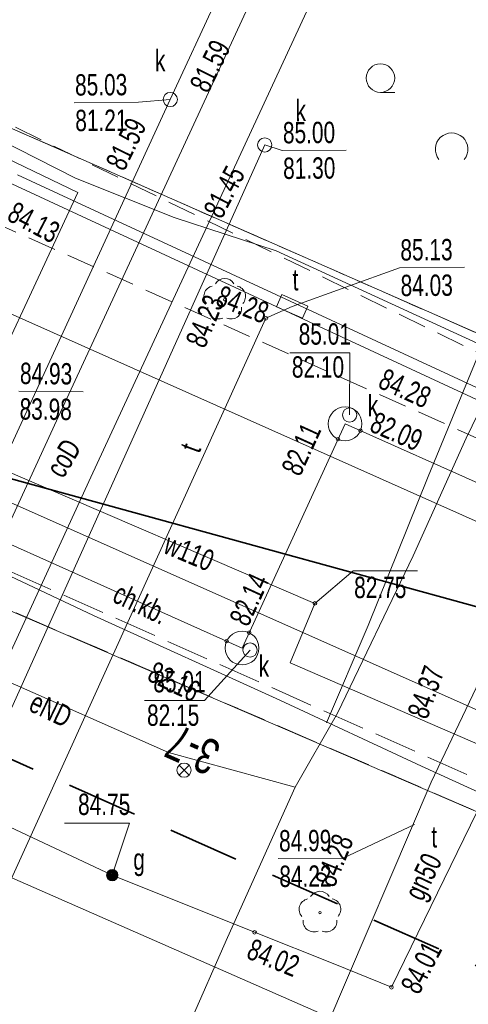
# Model space of a CAD drawing. Header units: metres. Extents: x -1013 to 1491425, y -5789533 to 1032.
# Tile 57 of 66: x 85 to 100, y -24 to 11. Entities that reach past the tile are written whole.
import ezdxf
from ezdxf.xclip import XClip

# ---------------------------------------------------------------- set-up
doc = ezdxf.new("R2010")
doc.units = ezdxf.units.M
doc.header["$MEASUREMENT"] = 0
doc.header["$XCLIPFRAME"] = 0
for name, pattern in [('2_KTCR02', [1.5, 1, -0.5]), ('2_KTJZ01', [2, 1.5, -0.5]), ('2_PTTL', [1.5, 1, -0.5]), ('GUK', [2, 1.5, -0.5]), ('GUZ', [1, 0.5, -0.5]), ('Przerywana długa', [3.9, 2.5, -1.4])]:
    doc.linetypes.add(name, pattern=pattern)
doc.layers.add('700-L Mapa 1_500 dwg', color=7, linetype='Continuous')
doc.layers.add('708-L Opisy sytuacji 1_500 do legendy', color=7, linetype='Continuous')
for name, color, linetype, lineweight in [('703-L Płaszczyzny podejścia 2D3', 152, 'Continuous', 30), ('703-L Płaszczyzny podejścia 2D38', 171, 'Continuous', 35), ('708-L Opisy sytuacji 1_500 do legendy1', 7, 'Continuous', 13), ('708-L Opisy sytuacji 1_500 do legendy85', 1, 'Continuous', 25), ('GN.6640.3638.2023_9_07', 9, 'Continuous', 18), ('GN.6640.3638.2023_9_Dzialki7', 9, 'Continuous', 18), ('GN.6640.3638.2023_9_EADTD_T_07', 9, 'Continuous', 18), ('GN.6640.3638.2023_9_Kontury90', 9, 'Continuous', 18), ('GN.6640.3638.2023_9_KTCR_E_T_17', 9, 'Continuous', 18), ('GN.6640.3638.2023_9_KTCR_L_17', 9, 'Continuous', 18), ('GN.6640.3638.2023_9_KTJZ_L_07', 9, 'Continuous', 18), ('GN.6640.3638.2023_9_KTKR_D_L_07', 9, 'Continuous', 18), ('GN.6640.3638.2023_9_KTKR_L_07', 9, 'Continuous', 18), ('GN.6640.3638.2023_9_OBOP_T_13', 9, 'Continuous', 18), ('GN.6640.3638.2023_9_PTTL_L_37', 9, 'Continuous', 18), ('GN.6640.3638.2023_9_PTTL_T_07', 9, 'Continuous', 18), ('GN.6640.3638.2023_9_SUBK_L_034', 9, 'Continuous', 18), ('GN.6640.3638.2023_9_SUOG_L_052', 9, 'Continuous', 18), ('GN.6640.3638.2023_9_SUPC_D_L_1200', 9, 'Continuous', 18), ('GN.6640.3638.2023_9_SUPC_E_T_17', 9, 'Continuous', 18), ('GN.6640.3638.2023_9_SUPE_D_L_31', 9, 'Continuous', 18), ('GN.6640.3638.2023_9_SUPE_E_T_31', 9, 'Continuous', 18), ('GN.6640.3638.2023_9_SUPG_E_T_27', 9, 'Continuous', 18), ('GN.6640.3638.2023_9_SUPG_L_252', 9, 'Continuous', 18), ('GN.6640.3638.2023_9_SUPG_L_352', 9, 'Continuous', 18), ('GN.6640.3638.2023_9_SUPK_D_L_434', 9, 'Continuous', 18), ('GN.6640.3638.2023_9_SUPK_L_434', 9, 'Continuous', 18), ('GN.6640.3638.2023_9_SUPT_D_L_030', 9, 'Continuous', 18), ('GN.6640.3638.2023_9_SUPT_E_T_030', 9, 'Continuous', 18), ('GN.6640.3638.2023_9_SUPT_L_030', 9, 'Continuous', 18), ('GN.6640.3638.2023_9_SUPW_E_T_05', 9, 'Continuous', 18), ('GN.6640.3638.2023_9_SUPW_L_05', 9, 'Continuous', 18), ('GN.6640.3638.2023_9_SUTE_T_01', 9, 'Continuous', 18), ('GN.6640.3638.2023_9_SUTG_T_052', 9, 'Continuous', 18), ('GN.6640.3638.2023_9_SUTK_T_034', 9, 'Continuous', 18), ('GN.6640.3638.2023_9_SUTT_T_030', 9, 'Continuous', 18), ('GN.6640.3638.2023_9_SUTW_T_05', 9, 'Continuous', 18), ('GN.6640.3638.2023_9_SUUG_E_T_47', 9, 'Continuous', 18), ('GN.6640.3638.2023_9_SUUG_T_57', 9, 'Continuous', 18), ('GN.6640.3638.2023_9_SUUK_D_T_234', 9, 'Continuous', 18), ('GN.6640.3638.2023_9_SUUK_E_T_934', 9, 'Continuous', 18), ('GN.6640.3638.2023_9_SUUK_T_234', 9, 'Continuous', 18), ('GN.6640.3638.2023_9_SUUT_D_T_130', 9, 'Continuous', 18), ('GN.6640.3638.2023_9_SUUT_E_T_930', 9, 'Continuous', 18), ('GN.6640.3638.2023_9_Uzytki7', 9, 'Continuous', 18)]:
    doc.layers.add(name, color=color, linetype=linetype, lineweight=lineweight)
doc.styles.add('STYL_AUTOMATYCZNY_1', font='arial.ttf', dxfattribs={"width": 0.7})
doc.styles.add('STYL_AUTOMATYCZNY_2', font='arial.ttf')
doc.dimstyles.new('STYL_AUTOMATYCZNY__3', dxfattribs={"dimtxt": 1.25, "dimasz": 0.917874, "dimexe": 0.18, "dimexo": 0.04, "dimgap": 0, "dimtad": 1, "dimtih": 1, "dimtoh": 1, "dimzin": 0, "dimdsep": 46, "dimtxsty": 'STYL_AUTOMATYCZNY_2', "dimblk": 'ARROWHEAD_8', "dimblk1": 'ARROWHEAD_8', "dimblk2": 'ARROWHEAD_8', "dimcen": 0.09, "dimclrd": 7, "dimclre": 7, "dimclrt": 1, "dimazin": 0, "dimtfac": 1, "dimtdec": 4, "dimtmove": 0, "dimatfit": 3, "dimfxl": 1, "dimtolj": 1, "dimtzin": 0, "dimarcsym": 0})

# ---------------------------------------------------------------- blocks, each defined once
blk = doc.blocks.new('Rysunek_1_9', base_point=(-7447251.91, -5789835.327))
at = {"layer": 'GN.6640.3638.2023_9_07', "color": 9, "linetype": 'Continuous', "lineweight": 18}
for p, q in [((90.116, -15.635), (90.469, -15.282)), ((90.469, -15.635), (90.116, -15.282))]:
    blk.add_line(p, q, dxfattribs=at)
blk.add_circle((90.293, -15.458), 0.25, dxfattribs=at)
at = {"layer": 'GN.6640.3638.2023_9_Dzialki7', "color": 9, "linetype": 'Continuous', "lineweight": 18}
for p, q in [((-42.33, 44.713), (161.19, -43.067)), ((118.53, -7.997), (16.02, 37.103))]:
    blk.add_line(p, q, dxfattribs=at)
at = {"layer": 'GN.6640.3638.2023_9_Kontury90', "color": 9, "linetype": 'GUK', "lineweight": 18}
for p, q in [((-42.33, 44.713), (102.61, -17.787)), ((62.51, 16.653), (104.44, -1.797))]:
    blk.add_line(p, q, dxfattribs=at)
at = {"layer": 'GN.6640.3638.2023_9_KTCR_L_17', "color": 9, "linetype": '2_KTCR02', "lineweight": 18}
blk.add_line((111.77, -8.787), (9.37, 36.973), dxfattribs=at)
at = {"layer": 'GN.6640.3638.2023_9_KTJZ_L_07', "color": 9, "linetype": '2_KTJZ01', "lineweight": 18}
blk.add_line((78.76, -6.057), (107.36, -18.777), dxfattribs=at)
at = {"layer": 'GN.6640.3638.2023_9_KTKR_D_L_07', "color": 9, "linetype": 'Continuous', "lineweight": 18}
blk.add_line((76.92, -16.037), (101.373, -26.761), dxfattribs=at)
at = {"layer": 'GN.6640.3638.2023_9_KTKR_L_07', "color": 9, "linetype": 'Continuous', "lineweight": 18}
for p, q in [((106.54, -9.377), (26.14, 26.463)), ((79.65, -4.047), (104.34, -15.017))]:
    blk.add_line(p, q, dxfattribs=at)
at = {"layer": 'GN.6640.3638.2023_9_OBOP_T_13', "color": 9, "linetype": 'Continuous', "lineweight": 18}
for centre in [(91.72, 1.073), (95.068, -20.465)]:
    blk.add_circle(centre, 0.045, dxfattribs=at)
for centre, start, end in [((91.72, 1.448), 30.1401, 149.8599), ((91.364, 1.189), 102.1445, 221.86), ((92.077, 1.189), 318.14, 77.8555), ((91.5, 0.77), 174.1482, 293.8542), ((91.941, 0.77), 246.1458, 5.8518), ((95.066, -20.09), 30.5431, 150.2629), ((94.711, -20.352), 102.5475, 222.263), ((95.424, -20.347), 318.543, 78.2586), ((94.85, -20.77), 174.5512, 294.2573), ((95.291, -20.767), 246.5488, 6.2548)]:
    blk.add_arc(centre, 0.375, start, end, dxfattribs=at)
at = {"layer": 'GN.6640.3638.2023_9_PTTL_L_37', "color": 9, "linetype": '2_PTTL', "lineweight": 18}
blk.add_line((30.43, 33.413), (111.09, -5.887), dxfattribs=at)
at = {"layer": 'GN.6640.3638.2023_9_PTTL_T_07', "color": 9, "linetype": 'Continuous', "lineweight": 18}
blk.add_line((97.194, 8.362), (97.694, 8.362), dxfattribs=at)
blk.add_circle((97.194, 8.862), 0.5, dxfattribs=at)
blk.add_arc((99.695, 6.363), 0.571, 321.3178, 218.6822, dxfattribs=at)
at = {"layer": 'GN.6640.3638.2023_9_SUBK_L_034', "color": 9, "linetype": 'Continuous', "lineweight": 18}
for centre in [(95.95, -3.287), (92.33, -11.167)]:
    blk.add_circle(centre, 0.595, dxfattribs=at)
at = {"layer": 'GN.6640.3638.2023_9_SUOG_L_052', "color": 9, "linetype": 'Continuous', "lineweight": 18}
for p, q in [((89.94, 3.963), (86.48, 5.343)), ((93.53, 2.793), (89.94, 3.963)), ((92.77, -21.157), (95.59, -22.277))]:
    blk.add_line(p, q, dxfattribs=at)
at = {"layer": 'GN.6640.3638.2023_9_SUPC_D_L_1200', "color": 9, "linetype": 'Continuous', "lineweight": 18}
for p, q in [((93.421, 13.269), (85.811, -3.184)), ((87.021, -5.167), (94.883, 11.827)), ((85.811, -3.184), (78.834, -18.298)), ((77.87, -25.018), (87.021, -5.167))]:
    blk.add_line(p, q, dxfattribs=at)
at = {"layer": 'GN.6640.3638.2023_9_SUPE_D_L_31', "color": 9, "linetype": 'Continuous', "lineweight": 18}
for p, q in [((81.994, 7.035), (86.56, 4.847)), ((86.56, 4.847), (81.348, -6.31)), ((103, 4.903), (98.871, -5.137)), ((100.201, -3.788), (101.907, -0.295)), ((98.34, -7.921), (100.201, -3.788)), ((98.871, -5.137), (96.767, -10.372)), ((81.616, -7.439), (87.104, -10.02)), ((95.679, -13.46), (98.34, -7.921)), ((87.104, -10.02), (93.656, -12.995)), ((96.767, -10.372), (95.301, -13.793)), ((89.748, -14.832), (81.261, -11.092)), ((93.656, -12.995), (98.632, -15.32)), ((94.197, -16.061), (95.679, -13.46)), ((94.197, -16.061), (89.748, -14.832)), ((98.632, -15.32), (102.997, -17.319)), ((91.824, -21.338), (94.197, -16.061)), ((87.975, -30.046), (91.824, -21.338))]:
    blk.add_line(p, q, dxfattribs=at)
at = {"layer": 'GN.6640.3638.2023_9_SUPG_L_252', "color": 9, "linetype": 'Continuous', "lineweight": 18}
for p, q in [((86.48, 5.343), (74.48, 11.463)), ((89.94, 3.963), (86.48, 5.343)), ((93.53, 2.793), (89.94, 3.963)), ((113.51, -6.387), (93.53, 2.793)), ((84.16, -17.447), (87.77, -19.147)), ((87.77, -19.147), (92.77, -21.157)), ((92.77, -21.157), (95.59, -22.277)), ((95.59, -22.277), (97.58, -23.087))]:
    blk.add_line(p, q, dxfattribs=at)
at = {"layer": 'GN.6640.3638.2023_9_SUPG_L_352', "color": 9, "linetype": 'Continuous', "lineweight": 18}
blk.add_line((101.14, -15.777), (97.58, -23.087), dxfattribs=at)
at = {"layer": 'GN.6640.3638.2023_9_SUPK_D_L_434', "color": 9, "linetype": 'Continuous', "lineweight": 18}
for p, q in [((92.082, 13.027), (89.807, 8.11)), ((89.807, 8.11), (77.179, -19.301)), ((79.116, -24.628), (93.128, 6.514))]:
    blk.add_line(p, q, dxfattribs=at)
at = {"layer": 'GN.6640.3638.2023_9_SUPK_L_434', "color": 9, "linetype": 'Continuous', "lineweight": 18}
for p, q in [((92.33, -11.167), (41.33, 11.643)), ((95.95, -3.287), (92.33, -11.167)), ((126.43, -16.897), (95.95, -3.287))]:
    blk.add_line(p, q, dxfattribs=at)
at = {"layer": 'GN.6640.3638.2023_9_SUPT_D_L_030', "color": 9, "linetype": 'Continuous', "lineweight": 18}
for p, q in [((98.976, -15.877), (113.109, 13.795)), ((105.398, -4.681), (79.22, 7.476)), ((84.435, 5.462), (105.746, -4.419)), ((93.17, 0.423), (94.088, 0.84)), ((95.267, -24.554), (98.976, -15.877))]:
    blk.add_line(p, q, dxfattribs=at)
at = {"layer": 'GN.6640.3638.2023_9_SUPT_L_030', "color": 9, "linetype": 'Continuous', "lineweight": 18}
blk.add_line((77.79, -33.427), (93.17, 0.423), dxfattribs=at)
at = {"layer": 'GN.6640.3638.2023_9_SUPW_L_05', "color": 9, "linetype": 'Continuous', "lineweight": 18}
for p, q in [((94.89, -9.597), (77.86, -2.297)), ((94.02, -11.687), (94.89, -9.597)), ((104.34, -16.157), (94.02, -11.687))]:
    blk.add_line(p, q, dxfattribs=at)
at = {"layer": 'GN.6640.3638.2023_9_SUTG_T_052', "color": 9, "linetype": 'Continuous', "lineweight": 18}
for p in [(86.089, -17.325), (87.77, -19.147)]:
    blk.add_line(p, (88.369, -17.325), dxfattribs=at)
for centre in [(92.77, -21.157), (97.58, -23.087)]:
    blk.add_circle(centre, 0.0625, dxfattribs=at)
at = {"layer": 'GN.6640.3638.2023_9_SUTK_T_034', "color": 9, "linetype": 'Continuous', "lineweight": 18}
for p, q in [((86.435, 7.997), (88.687, 8.012)), ((89.807, 8.11), (88.687, 8.012)), ((93.128, 6.514), (93.74, 6.318)), ((93.74, 6.318), (95.993, 6.334)), ((94.004, -0.797), (96.121, -0.797)), ((96.11, -2.977), (96.121, -0.797)), ((84.489, -2.136), (86.742, -2.16)), ((92.61, -11.237), (91.013, -13.015)), ((88.896, -13.015), (91.013, -13.015))]:
    blk.add_line(p, q, dxfattribs=at)
for centre in [(95.702, -3.828), (96.494, -3.53), (92.579, -10.626), (91.787, -10.924)]:
    blk.add_circle(centre, 0.0625, dxfattribs=at)
at = {"layer": 'GN.6640.3638.2023_9_SUTT_T_030', "color": 9, "linetype": 'Continuous', "lineweight": 18}
for p, q in [((94.088, 0.84), (97.868, 2.199)), ((97.868, 2.199), (100.148, 2.215)), ((98.387, -17.372), (95.885, -18.549)), ((93.605, -18.565), (95.885, -18.549))]:
    blk.add_line(p, q, dxfattribs=at)
blk.add_circle((93.17, 0.423), 0.0625, dxfattribs=at)
at = {"layer": 'GN.6640.3638.2023_9_SUTW_T_05', "color": 9, "linetype": 'Continuous', "lineweight": 18}
for p, q in [((94.89, -9.597), (96.24, -8.452)), ((96.24, -8.452), (98.492, -8.452))]:
    blk.add_line(p, q, dxfattribs=at)
blk.add_circle((94.89, -9.597), 0.0625, dxfattribs=at)
at = {"layer": 'GN.6640.3638.2023_9_SUUG_T_57', "color": 9, "linetype": 'Continuous', "lineweight": 18}
for radius in [0.2, 0.175, 0.15, 0.125, 0.1, 0.075, 0.05, 0.025, 0.00715]:
    blk.add_circle((87.77, -19.147), radius, dxfattribs=at)
at = {"layer": 'GN.6640.3638.2023_9_SUUK_D_T_234', "color": 9, "linetype": 'Continuous', "lineweight": 18}
for centre in [(89.807, 8.11), (93.128, 6.514)]:
    blk.add_circle(centre, 0.25, dxfattribs=at)
at = {"layer": 'GN.6640.3638.2023_9_SUUK_T_234', "color": 9, "linetype": 'Continuous', "lineweight": 18}
for centre in [(96.11, -2.977), (92.61, -11.237)]:
    blk.add_circle(centre, 0.25, dxfattribs=at)
at = {"layer": 'GN.6640.3638.2023_9_SUUT_D_T_130', "color": 9, "linetype": 'Continuous', "lineweight": 18}
for p, q in [((93.725, 1.255), (93.537, 0.828)), ((94.64, 0.851), (93.725, 1.255)), ((93.537, 0.828), (94.451, 0.424)), ((94.451, 0.424), (94.64, 0.851))]:
    blk.add_line(p, q, dxfattribs=at)
at = {"layer": 'GN.6640.3638.2023_9_Uzytki7', "color": 9, "linetype": 'GUZ', "lineweight": 18}
for p, q in [((-42.33, 44.713), (102.61, -17.787)), ((62.51, 16.653), (104.44, -1.797))]:
    blk.add_line(p, q, dxfattribs=at)
at = {"layer": 'GN.6640.3638.2023_9_EADTD_T_07', "color": 9, "linetype": 'Continuous', "lineweight": 18, "insert": (91.405, -15.094), "char_height": 1.25, "attachment_point": 4, "rotation": 155.9627, "style": 'STYL_AUTOMATYCZNY_1'}
blk.add_mtext('\\A1;{\\pql;\\fArial|b0|i0|c238|p0;\\W0.700000;3-7}', dxfattribs=at)
at = {"layer": 'GN.6640.3638.2023_9_KTCR_E_T_17', "color": 9, "linetype": 'Continuous', "lineweight": 18, "insert": (87.886, -9.185), "char_height": 0.75, "attachment_point": 4, "rotation": 334.4627, "style": 'STYL_AUTOMATYCZNY_1'}
blk.add_mtext('\\A1;{\\pql;\\fArial|b0|i0|c238|p0;\\W0.700000;ch.kb.}', dxfattribs=at)
at = {"layer": 'GN.6640.3638.2023_9_SUPC_E_T_17', "color": 9, "linetype": 'Continuous', "lineweight": 18, "insert": (85.723, -5.052), "char_height": 0.75, "attachment_point": 4, "rotation": 59.0745, "style": 'STYL_AUTOMATYCZNY_1'}
blk.add_mtext('\\A1;{\\pql;\\fArial|b0|i0|c238|p0;\\W0.700000;coD}', dxfattribs=at)
at = {"layer": 'GN.6640.3638.2023_9_SUPE_E_T_31', "color": 9, "linetype": 'Continuous', "lineweight": 18, "insert": (84.946, -13.014), "char_height": 0.75, "attachment_point": 4, "rotation": 334.3727, "style": 'STYL_AUTOMATYCZNY_1'}
blk.add_mtext('\\A1;{\\pql;\\fArial|b0|i0|c238|p0;\\W0.700000;eND}', dxfattribs=at)
at = {"layer": 'GN.6640.3638.2023_9_SUPG_E_T_27', "color": 9, "linetype": 'Continuous', "lineweight": 18, "insert": (98.441, -19.987), "char_height": 0.75, "attachment_point": 4, "rotation": 64.494, "style": 'STYL_AUTOMATYCZNY_1'}
blk.add_mtext('\\A1;{\\pql;\\fArial|b0|i0|c238|p0;\\W0.700000;gn50}', dxfattribs=at)
at = {"layer": 'GN.6640.3638.2023_9_SUPT_E_T_030', "color": 9, "linetype": 'Continuous', "lineweight": 18, "insert": (90.839, -4.356), "char_height": 0.75, "attachment_point": 7, "rotation": 69.8051, "style": 'STYL_AUTOMATYCZNY_1'}
blk.add_mtext('\\A1;{\\pql;\\fArial|b0|i0|c238|p0;\\W0.700000;t}', dxfattribs=at)
at = {"layer": 'GN.6640.3638.2023_9_SUPW_E_T_05', "color": 9, "linetype": 'Continuous', "lineweight": 18, "insert": (89.514, -7.818), "char_height": 0.75, "attachment_point": 7, "rotation": 337.1412, "style": 'STYL_AUTOMATYCZNY_1'}
blk.add_mtext('\\A1;{\\pql;\\fArial|b0|i0|c238|p0;\\W0.700000;w110}', dxfattribs=at)
at = {"layer": 'GN.6640.3638.2023_9_SUTE_T_01', "color": 9, "linetype": 'Continuous', "lineweight": 18, "insert": (84.197, 4.216), "char_height": 0.75, "attachment_point": 4, "rotation": 332.4127, "style": 'STYL_AUTOMATYCZNY_1'}
blk.add_mtext('\\A1;{\\pql;\\fArial|b0|i0|c238|p0;\\W0.700000;84.13}', dxfattribs=at)
at = {"layer": 'GN.6640.3638.2023_9_SUTG_T_052', "color": 9, "linetype": 'Continuous', "lineweight": 18, "insert": (86.567, -17.044), "char_height": 0.75, "attachment_point": 7, "style": 'STYL_AUTOMATYCZNY_1'}
blk.add_mtext('\\A1;{\\pql;\\fArial|b0|i0|c238|p0;\\W0.700000;84.75}', dxfattribs=at)
at = {"layer": 'GN.6640.3638.2023_9_SUTG_T_052', "color": 9, "linetype": 'Continuous', "lineweight": 18, "char_height": 0.75, "attachment_point": 1, "style": 'STYL_AUTOMATYCZNY_1'}
for s, insert, rotation in [('\\A1;{\\pql;\\fArial|b0|i0|c238|p0;\\W0.700000;84.02}', (92.724, -21.354), 337.8343), ('\\A1;{\\pql;\\fArial|b0|i0|c238|p0;\\W0.700000;84.01}', (97.875, -23.039), 62.7305)]:
    blk.add_mtext(s, dxfattribs=dict(at, insert=insert, rotation=rotation))
at = {"layer": 'GN.6640.3638.2023_9_SUTK_T_034', "color": 9, "linetype": 'Continuous', "lineweight": 18, "char_height": 0.75, "style": 'STYL_AUTOMATYCZNY_1'}
for s, insert, attachment_point, rotation in [('\\A1;{\\pql;\\fArial|b0|i0|c238|p0;\\W0.700000;81.59}', (90.804, 8.461), 4, 63.8331), ('\\A1;{\\pql;\\fArial|b0|i0|c238|p0;\\W0.700000;85.03}', (86.458, 8.997), 1, 0.403), ('\\A1;{\\pql;\\fArial|b0|i0|c238|p0;\\W0.700000;81.21}', (86.466, 7.747), 1, 0.403), ('\\A1;{\\pql;\\fArial|b0|i0|c238|p0;\\W0.700000;81.59}', (87.853, 5.72), 4, 63.8331), ('\\A1;{\\pql;\\fArial|b0|i0|c238|p0;\\W0.700000;85.00}', (93.763, 7.318), 1, 0.403), ('\\A1;{\\pql;\\fArial|b0|i0|c238|p0;\\W0.700000;81.30}', (93.771, 6.068), 1, 0.403), ('\\A1;{\\pql;\\fArial|b0|i0|c238|p0;\\W0.700000;81.45}', (91.283, 4.049), 4, 62.4361), ('\\A1;{\\pql;\\fArial|b0|i0|c238|p0;\\W0.700000;84.93}', (84.53, -1.137), 1, 359.403), ('\\A1;{\\pql;\\fArial|b0|i0|c238|p0;\\W0.700000;83.98}', (84.517, -2.387), 1, 359.403), ('\\A1;{\\pql;\\fArial|b0|i0|c238|p0;\\W0.700000;82.09}', (96.764, -3.536), 7, 336.2912), ('\\A1;{\\pql;\\fArial|b0|i0|c238|p0;\\W0.700000;82.11}', (93.688, -4.858), 1, 65.4804), ('\\A1;{\\pql;\\fArial|b0|i0|c238|p0;\\W0.700000;82.14}', (92.549, -10.456), 7, 65.3639), ('\\A1;{\\pql;\\fArial|b0|i0|c238|p0;\\W0.700000;82.16}', (89.283, -11.605), 1, 333.8349)]:
    blk.add_mtext(s, dxfattribs=dict(at, insert=insert, attachment_point=attachment_point, rotation=rotation))
for s, insert, attachment_point in [('\\A1;{\\pql;\\fArial|b0|i0|c238|p0;\\W0.700000;85.01}', (94.32, -0.516), 7), ('\\A1;{\\pql;\\fArial|b0|i0|c238|p0;\\W0.700000;82.10}', (94.081, -0.914), 1), ('\\A1;{\\pql;\\fArial|b0|i0|c238|p0;\\W0.700000;85.01}', (89.212, -12.735), 7), ('\\A1;{\\pql;\\fArial|b0|i0|c238|p0;\\W0.700000;82.15}', (88.991, -13.151), 1)]:
    blk.add_mtext(s, dxfattribs=dict(at, insert=insert, attachment_point=attachment_point))
at = {"layer": 'GN.6640.3638.2023_9_SUTT_T_030', "color": 9, "linetype": 'Continuous', "lineweight": 18, "char_height": 0.75, "style": 'STYL_AUTOMATYCZNY_1'}
for s, insert, attachment_point, rotation in [('\\A1;{\\pql;\\fArial|b0|i0|c238|p0;\\W0.700000;85.13}', (97.891, 3.199), 1, 0.403), ('\\A1;{\\pql;\\fArial|b0|i0|c238|p0;\\W0.700000;84.03}', (97.899, 1.949), 1, 0.403), ('\\A1;{\\pql;\\fArial|b0|i0|c238|p0;\\W0.700000;84.28}', (91.354, 0.893), 7, 338.2928), ('\\A1;{\\pql;\\fArial|b0|i0|c238|p0;\\W0.700000;84.23}', (91.026, -0.675), 7, 67.4569), ('\\A1;{\\pql;\\fArial|b0|i0|c238|p0;\\W0.700000;84.28}', (97.061, -2.005), 7, 335.4827), ('\\A1;{\\pql;\\fArial|b0|i0|c238|p0;\\W0.700000;84.37}', (98.483, -13.582), 4, 70.2631), ('\\A1;{\\pql;\\fArial|b0|i0|c238|p0;\\W0.700000;84.99}', (93.628, -17.565), 1, 0.403), ('\\A1;{\\pql;\\fArial|b0|i0|c238|p0;\\W0.700000;84.28}', (95.227, -19.479), 4, 67.8831), ('\\A1;{\\pql;\\fArial|b0|i0|c238|p0;\\W0.700000;84.22}', (93.637, -18.815), 1, 0.403)]:
    blk.add_mtext(s, dxfattribs=dict(at, insert=insert, attachment_point=attachment_point, rotation=rotation))
at = {"layer": 'GN.6640.3638.2023_9_SUTW_T_05', "color": 9, "linetype": 'Continuous', "lineweight": 18, "insert": (96.27, -9.422), "char_height": 0.75, "attachment_point": 7, "style": 'STYL_AUTOMATYCZNY_1'}
blk.add_mtext('\\A1;{\\pql;\\fArial|b0|i0|c238|p0;\\W0.700000;82.75}', dxfattribs=at)
at = {"layer": 'GN.6640.3638.2023_9_SUUG_E_T_47', "color": 9, "linetype": 'Continuous', "lineweight": 18, "insert": (88.508, -19.187), "char_height": 0.75, "attachment_point": 7, "style": 'STYL_AUTOMATYCZNY_1'}
blk.add_mtext('\\A1;{\\pql;\\fArial|b0|i0|c238|p0;\\W0.700000;g}', dxfattribs=at)
at = {"layer": 'GN.6640.3638.2023_9_SUUK_E_T_934', "color": 9, "linetype": 'Continuous', "lineweight": 18, "char_height": 0.75, "attachment_point": 1, "rotation": 0.403, "style": 'STYL_AUTOMATYCZNY_1'}
for insert in [(89.265, 9.853), (94.207, 8.097)]:
    blk.add_mtext('\\A1;{\\pql;\\fArial|b0|i0|c238|p0;\\W0.700000;k}', dxfattribs=dict(at, insert=insert))
at = {"layer": 'GN.6640.3638.2023_9_SUUK_E_T_934', "color": 9, "linetype": 'Continuous', "lineweight": 18, "char_height": 0.75, "style": 'STYL_AUTOMATYCZNY_1'}
for insert, attachment_point in [((96.747, -3.027), 7), ((92.917, -11.426), 1)]:
    blk.add_mtext('\\A1;{\\pql;\\fArial|b0|i0|c238|p0;\\W0.700000;k}', dxfattribs=dict(at, insert=insert, attachment_point=attachment_point))
at = {"layer": 'GN.6640.3638.2023_9_SUUT_E_T_930', "color": 9, "linetype": 'Continuous', "lineweight": 18, "char_height": 0.75, "attachment_point": 1, "rotation": 0.403, "style": 'STYL_AUTOMATYCZNY_1'}
for insert in [(94.102, 2.15), (98.98, -17.427)]:
    blk.add_mtext('\\A1;{\\pql;\\fArial|b0|i0|c238|p0;\\W0.700000;t}', dxfattribs=dict(at, insert=insert))
blk = doc.blocks.new('*D16')
at = {"layer": '708-L Opisy sytuacji 1_500 do legendy1', "color": 7, "linetype": 'Continuous', "lineweight": 13}
for p, q in [((48.871, -35.84), (48.232, -36.083)), ((48.871, -35.84), (49.113, -36.479)), ((46.052, -41.106), (45.899, -40.44)), ((46.052, -41.106), (46.717, -40.954))]:
    blk.add_line(p, q, dxfattribs=at)
blk.add_arc((12.159, -19.572), 40.155, 327.57, 336.1008, dxfattribs=at)
at = {"layer": '708-L Opisy sytuacji 1_500 do legendy85', "color": 1, "lineweight": 25, "insert": (48.661, -39.741), "char_height": 1.25, "attachment_point": 7, "style": 'STYL_AUTOMATYCZNY_2'}
blk.add_mtext('\\A1;{\\pql;\\fArial|b0|i0|c238|p0;\\W1.000000;8,53°/15%}', dxfattribs=at)
blk = doc.blocks.new('ARROWHEAD_8')
at = {"color": 0, "linetype": 'Continuous', "lineweight": 0}
blk.add_line((0, 0), (-1, 0), dxfattribs=at)
at = {"color": 0, "linetype": 'Continuous', "lineweight": 0, "flags": 128}
blk.add_lwpolyline([(-0.525, 0.525), (0, 0), (-0.525, -0.525)], dxfattribs=at)
blk = doc.blocks.new('*D18')
at = {"layer": '708-L Opisy sytuacji 1_500 do legendy1', "color": 7, "linetype": 'Continuous', "lineweight": 13}
for p, q in [((66.882, -0.461), (66.287, -0.795)), ((66.882, -0.461), (67.217, -1.056)), ((64.745, -6.452), (64.495, -5.816)), ((64.745, -6.452), (65.381, -6.202))]:
    blk.add_line(p, q, dxfattribs=at)
blk.add_arc((25.649, 10.872), 42.762, 336.1008, 344.6316, dxfattribs=at)
at = {"layer": '708-L Opisy sytuacji 1_500 do legendy85', "color": 1, "lineweight": 25, "insert": (67.103, -4.541), "char_height": 1.25, "attachment_point": 7, "style": 'STYL_AUTOMATYCZNY_2'}
blk.add_mtext('\\A1;{\\pql;\\fArial|b0|i0|c238|p0;\\W1.000000;8,53°/15%}', dxfattribs=at)

msp = doc.modelspace()

# ---------------------------------------------------------------- linework, layer by layer
at = {"layer": '703-L Płaszczyzny podejścia 2D3', "color": 152, "linetype": 'Continuous', "lineweight": 30}
msp.add_circle((8.227, 10.355), 1021.659, dxfattribs=at)
at = {"layer": '703-L Płaszczyzny podejścia 2D38', "color": 171, "linetype": 'Przerywana długa', "lineweight": 35}
msp.add_line((25.649, 10.872), (381.296, -146.723), dxfattribs=at)
at = {"layer": '703-L Płaszczyzny podejścia 2D38', "color": 171, "linetype": 'Continuous', "lineweight": 35}
msp.add_line((25.649, 10.872), (404.936, -93.376), dxfattribs=at)

# ---------------------------------------------------------------- block references
at = {"layer": '700-L Mapa 1_500 dwg', "color": 52, "linetype": 'Continuous', "lineweight": 25}
ref = msp.add_blockref('Rysunek_1_9', (-7447251.91, -5789835.327), dxfattribs=at)
XClip(ref).set_block_clipping_path([(-263.024729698, -194.3328058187), (268.520270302, 207.6028993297)])

# ---------------------------------------------------------------- dimensions: what is measured, and where the dimension line sits
at = {"layer": '708-L Opisy sytuacji 1_500 do legendy', "color": 7, "linetype": 'Continuous', "lineweight": 13}
for base, center, p1, p2, picture, middle in [((65.925, -3.496), (25.649, 10.872), (381.296, -146.723), (404.936, -93.376), '*D18', (71.071, -3.916)), ((47.559, -38.526), (12.159, -19.572), (344.166, -230.515), (367.806, -177.167), '*D16', (52.629, -39.116))]:
    dim = msp.add_angular_dim_3p(base=base, center=center, p1=p1, p2=p2, text='8,53°/15%', dimstyle='STYL_AUTOMATYCZNY__3', dxfattribs=at)
    dim.commit()
    dim.dimension.update_dxf_attribs({"geometry": picture, "text_midpoint": middle, "dimtype": 165})

doc.saveas('drawing.dxf')
